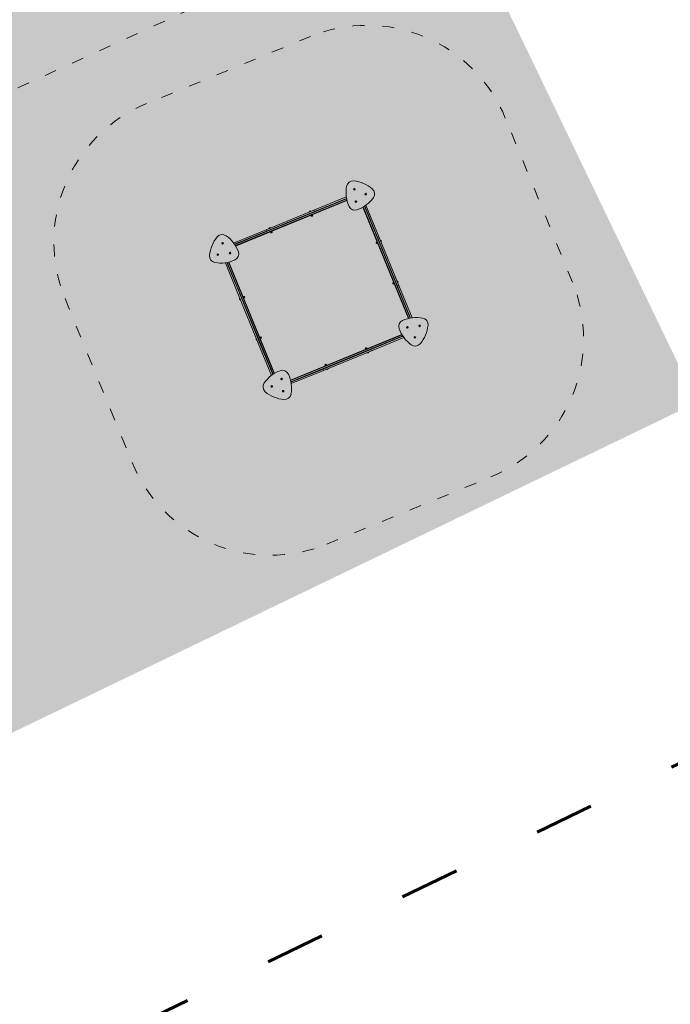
# Model space of a CAD drawing. Header units: millimetres. Extents: x 3267 to 3416, y 1494 to 1704.
# Tile 14 of 256: x 3326.13 to 3332.67, y 1612.18 to 1622.07. Entities that reach past the tile are written whole.
import ezdxf

# ---------------------------------------------------------------- set-up
doc = ezdxf.new("R2010")
doc.units = ezdxf.units.MM
doc.linetypes.add('ACAD_ISO03W100', pattern=[30, 12, -18])
doc.layers.get('0').update_dxf_attribs({"lineweight": 5})
for name, color, linetype, lineweight in [('1_strefa', 7, 'ACAD_ISO03W100', 13), ('1_trawa', 94, 'Continuous', 13), ('1_urządzenie', 7, 'Continuous', 9), ('granica', 1, 'ACAD_ISO03W100', 35)]:
    doc.layers.add(name, color=color, linetype=linetype, lineweight=lineweight)
picture_1 = doc.add_image_def('image1.jpg', size_in_pixel=(9921, 7015))

msp = doc.modelspace()

# ---------------------------------------------------------------- hatches: boundary and pattern name
at = {"layer": '1_trawa'}
h = msp.add_hatch(dxfattribs=at)
h.set_pattern_fill('GRASS', color=256, scale=0.02)
h.paths.add_polyline_path([(3334.497, 1628.9652), (3339.0975, 1619.4213), (3348.9953, 1624.3562), (3346.994, 1628.7124), (3349.3865, 1629.9737), (3347.1512, 1634.4877)])
h.paths.add_polyline_path([(3321.0102, 1612.4815), (3332.9325, 1618.2285), (3329.2955, 1625.7736), (3317.3732, 1620.0266)])
h.paths.add_polyline_path([(3364.3966, 1640.3923), (3362.9801, 1643.7026), (3354.9045, 1640.1453), (3358.8282, 1631.2377), (3364.4592, 1633.7181), (3363.2067, 1636.6064), (3362.064, 1639.3526)])
h.paths.add_polyline_path([(3329.5269, 1638.0159), (3330.259, 1638.3334), (3326.1318, 1647.8675), (3310.174, 1640.9595), (3309.0511, 1640.4276), (3314.9073, 1627.2944), (3331.8101, 1634.8316), (3331.4478, 1635.579), (3330.2543, 1638.3314), (3329.5269, 1638.0159), (3330.7204, 1635.2636), (3323.8395, 1632.2798), (3322.6459, 1635.0686)])
h.paths.add_polyline_path([(3333.9168, 1643.3717), (3332.2997, 1647.1008), (3342.8733, 1651.6858), (3346.6663, 1648.736), (3348.1226, 1645.1719), (3343.0771, 1642.984), (3341.0397, 1642.0803), (3340.2172, 1643.9238), (3338.841, 1643.327), (3338.0453, 1645.162)])

# ---------------------------------------------------------------- linework, layer by layer
at = {"layer": '1_strefa', "color": 0, "ltscale": 0.01}
for points in [[(3329.5526, 1624.496), (3329.7191, 1624.1302, -0.414214), (3329.2231, 1622.8058), (3325.7668, 1621.2329, -0.414214), (3324.4424, 1621.7289), (3324.2759, 1622.0946, -0.414214), (3324.7719, 1623.419), (3328.2282, 1624.992, -0.414214)], [(3326.5833, 1619.2742), (3327.2582, 1617.626, 0.414214), (3329.2147, 1616.8062), (3330.8632, 1617.4812, 0.414214), (3331.683, 1619.4377), (3331.0082, 1621.0859, 0.414214), (3329.0517, 1621.9057), (3327.4031, 1621.2307, 0.414214)]]:
    msp.add_lwpolyline(points, format="xyb", close=True, dxfattribs=at)
at = {"layer": '1_urządzenie', "linetype": 'Continuous'}
for p, q in [((3329.4101, 1620.2938), (3329.0846, 1620.1606)), ((3329.4881, 1620.37), (3329.4895, 1620.3726)), ((3329.4896, 1620.3676), (3329.4881, 1620.37)), ((3329.4895, 1620.3726), (3329.4924, 1620.3726)), ((3329.4925, 1620.3676), (3329.4896, 1620.3676)), ((3329.4924, 1620.3726), (3329.4939, 1620.3702)), ((3329.4939, 1620.3702), (3329.4925, 1620.3676)), ((3329.6027, 1620.3208), (3329.6031, 1620.3237)), ((3329.605, 1620.319), (3329.6027, 1620.3208)), ((3329.6031, 1620.3237), (3329.6057, 1620.3248)), ((3329.6076, 1620.3201), (3329.605, 1620.319)), ((3329.6057, 1620.3248), (3329.608, 1620.323)), ((3329.608, 1620.323), (3329.6076, 1620.3201)), ((3328.2893, 1619.8144), (3329.4133, 1620.2746)), ((3329.4158, 1620.2627), (3328.2958, 1619.8041)), ((3329.4168, 1620.2587), (3328.2979, 1619.8006)), ((3329.4125, 1620.2786), (3329.0903, 1620.1467)), ((3329.5038, 1620.2459), (3329.5042, 1620.2487)), ((3329.5061, 1620.2441), (3329.5038, 1620.2459)), ((3329.5042, 1620.2487), (3329.5068, 1620.2498)), ((3329.5087, 1620.2452), (3329.5061, 1620.2441)), ((3329.5068, 1620.2498), (3329.5091, 1620.2481)), ((3329.5091, 1620.2481), (3329.5087, 1620.2452)), ((3330.0358, 1619.0725), (3329.5778, 1620.1912)), ((3330.0397, 1619.0735), (3329.5812, 1620.1933)), ((3329.5915, 1620.1998), (3330.0516, 1619.076)), ((3329.7268, 1619.88), (3329.5949, 1620.202)), ((3329.7407, 1619.8856), (3329.6075, 1620.2109)), ((3329.0846, 1620.1606), (3328.6033, 1619.9635)), ((3329.0903, 1620.1467), (3328.609, 1619.9496)), ((3329.0396, 1620.1438), (3329.047, 1620.1469)), ((3329.0396, 1620.1438), (3329.0402, 1620.1424)), ((3329.0404, 1620.1446), (3329.0468, 1620.1472)), ((3329.0404, 1620.1446), (3329.0405, 1620.1442)), ((3329.0421, 1620.1496), (3329.0453, 1620.1509)), ((3329.0453, 1620.1509), (3329.0485, 1620.1523)), ((3329.0468, 1620.1472), (3329.0533, 1620.1499)), ((3329.047, 1620.1469), (3329.0544, 1620.1499)), ((3329.0535, 1620.1495), (3329.0533, 1620.1499)), ((3329.055, 1620.1484), (3329.0544, 1620.1499)), ((3329.0692, 1620.1121), (3329.055, 1620.1063)), ((3329.055, 1620.1063), (3329.0556, 1620.1048)), ((3329.0698, 1620.1106), (3329.0556, 1620.1048)), ((3329.058, 1620.1051), (3329.0562, 1620.1044)), ((3329.0562, 1620.1044), (3329.0584, 1620.0992)), ((3329.0569, 1620.1054), (3329.0572, 1620.1048)), ((3329.0571, 1620.1115), (3329.0582, 1620.109)), ((3329.0597, 1620.1058), (3329.058, 1620.1051)), ((3329.0582, 1620.109), (3329.0619, 1620.1105)), ((3329.0582, 1620.109), (3329.0591, 1620.1086)), ((3329.0584, 1620.0992), (3329.0603, 1620.0994)), ((3329.0584, 1620.0992), (3329.0595, 1620.0991)), ((3329.0591, 1620.1086), (3329.0621, 1620.1099)), ((3329.0603, 1620.0994), (3329.0595, 1620.0991)), ((3329.0632, 1620.1073), (3329.0597, 1620.1058)), ((3329.0597, 1620.1058), (3329.0618, 1620.1006)), ((3329.0655, 1620.1015), (3329.0603, 1620.0994)), ((3329.0619, 1620.1105), (3329.0656, 1620.112)), ((3329.0621, 1620.1099), (3329.0652, 1620.1111)), ((3329.0667, 1620.1087), (3329.0632, 1620.1073)), ((3329.0656, 1620.112), (3329.0645, 1620.1145)), ((3329.0652, 1620.1111), (3329.0656, 1620.112)), ((3329.0708, 1620.1037), (3329.0655, 1620.1015)), ((3329.0684, 1620.1094), (3329.0667, 1620.1087)), ((3329.0667, 1620.1087), (3329.0688, 1620.1035)), ((3329.0701, 1620.1101), (3329.0684, 1620.1094)), ((3329.0688, 1620.1035), (3329.0708, 1620.1037)), ((3329.0692, 1620.1097), (3329.069, 1620.1103)), ((3329.0698, 1620.1123), (3329.0692, 1620.1121)), ((3329.0704, 1620.1109), (3329.0698, 1620.1123)), ((3329.0704, 1620.1109), (3329.0698, 1620.1106)), ((3329.0701, 1620.1101), (3329.0723, 1620.1049)), ((3329.0716, 1620.104), (3329.0708, 1620.1037)), ((3329.0716, 1620.104), (3329.0723, 1620.1049)), ((3329.0903, 1620.1467), (3329.0846, 1620.1606)), ((3328.6033, 1619.9635), (3328.2781, 1619.8303)), ((3328.609, 1619.9496), (3328.287, 1619.8178)), ((3328.609, 1619.9496), (3328.6033, 1619.9635)), ((3328.6324, 1619.9771), (3328.6398, 1619.9802)), ((3328.6324, 1619.9771), (3328.633, 1619.9756)), ((3328.6332, 1619.9779), (3328.6396, 1619.9805)), ((3328.6332, 1619.9779), (3328.6333, 1619.9775)), ((3328.6349, 1619.9829), (3328.6381, 1619.9842)), ((3328.6381, 1619.9842), (3328.6414, 1619.9856)), ((3328.6396, 1619.9805), (3328.6461, 1619.9832)), ((3328.6398, 1619.9802), (3328.6472, 1619.9832)), ((3328.6463, 1619.9828), (3328.6461, 1619.9832)), ((3328.6478, 1619.9817), (3328.6472, 1619.9832)), ((3328.662, 1619.9454), (3328.6478, 1619.9396)), ((3328.6478, 1619.9396), (3328.6484, 1619.9381)), ((3328.6626, 1619.9439), (3328.6484, 1619.9381)), ((3328.6508, 1619.9384), (3328.6491, 1619.9377)), ((3328.6491, 1619.9377), (3328.6512, 1619.9325)), ((3328.6498, 1619.9386), (3328.65, 1619.9381)), ((3328.6499, 1619.9448), (3328.651, 1619.9423)), ((3328.6525, 1619.9391), (3328.6508, 1619.9384)), ((3328.651, 1619.9423), (3328.6547, 1619.9438)), ((3328.651, 1619.9423), (3328.6519, 1619.9419)), ((3328.6512, 1619.9325), (3328.6531, 1619.9327)), ((3328.6512, 1619.9325), (3328.6523, 1619.9323)), ((3328.6519, 1619.9419), (3328.6549, 1619.9431)), ((3328.6531, 1619.9327), (3328.6523, 1619.9323)), ((3328.656, 1619.9405), (3328.6525, 1619.9391)), ((3328.6525, 1619.9391), (3328.6547, 1619.9339)), ((3328.6583, 1619.9348), (3328.6531, 1619.9327)), ((3328.6547, 1619.9438), (3328.6584, 1619.9453)), ((3328.6549, 1619.9431), (3328.658, 1619.9444)), ((3328.6595, 1619.942), (3328.656, 1619.9405)), ((3328.6584, 1619.9453), (3328.6574, 1619.9478)), ((3328.658, 1619.9444), (3328.6584, 1619.9453)), ((3328.6636, 1619.9369), (3328.6583, 1619.9348)), ((3328.6612, 1619.9427), (3328.6595, 1619.942)), ((3328.6595, 1619.942), (3328.6616, 1619.9368)), ((3328.6629, 1619.9434), (3328.6612, 1619.9427)), ((3328.6616, 1619.9368), (3328.6636, 1619.9369)), ((3328.662, 1619.943), (3328.6618, 1619.9436)), ((3328.6626, 1619.9456), (3328.662, 1619.9454)), ((3328.6632, 1619.9441), (3328.6626, 1619.9456)), ((3328.6632, 1619.9441), (3328.6626, 1619.9439)), ((3328.6629, 1619.9434), (3328.6651, 1619.9382)), ((3328.6644, 1619.9373), (3328.6636, 1619.9369)), ((3328.6644, 1619.9373), (3328.6651, 1619.9382)), ((3328.1646, 1619.8268), (3328.165, 1619.8297)), ((3328.1668, 1619.825), (3328.1646, 1619.8268)), ((3328.165, 1619.8297), (3328.1676, 1619.8308)), ((3328.1695, 1619.8261), (3328.1668, 1619.825)), ((3328.1676, 1619.8308), (3328.1699, 1619.829)), ((3328.1699, 1619.829), (3328.1695, 1619.8261)), ((3329.7107, 1619.8337), (3329.7095, 1619.8367)), ((3329.7152, 1619.839), (3329.71, 1619.8369)), ((3329.71, 1619.8369), (3329.7107, 1619.8337)), ((3329.7132, 1619.8277), (3329.7107, 1619.8337)), ((3329.7177, 1619.833), (3329.7125, 1619.8309)), ((3329.7125, 1619.8309), (3329.7132, 1619.8277)), ((3329.7144, 1619.8247), (3329.7132, 1619.8277)), ((3329.7202, 1619.827), (3329.715, 1619.8249)), ((3329.7167, 1619.8413), (3329.7152, 1619.8406)), ((3329.7183, 1619.8332), (3329.7152, 1619.8406)), ((3329.7158, 1619.8393), (3329.7152, 1619.839)), ((3329.7165, 1619.836), (3329.7152, 1619.839)), ((3329.7177, 1619.833), (3329.7165, 1619.836)), ((3329.7197, 1619.8338), (3329.7167, 1619.8413)), ((3329.7189, 1619.83), (3329.7177, 1619.833)), ((3329.7213, 1619.8258), (3329.7183, 1619.8332)), ((3329.7202, 1619.827), (3329.7189, 1619.83)), ((3329.7194, 1619.838), (3329.719, 1619.8371)), ((3329.719, 1619.8371), (3329.7203, 1619.8341)), ((3329.7219, 1619.8391), (3329.7194, 1619.838)), ((3329.7194, 1619.838), (3329.7209, 1619.8343)), ((3329.7228, 1619.8264), (3329.7197, 1619.8338)), ((3329.7202, 1619.827), (3329.7207, 1619.8272)), ((3329.7203, 1619.8341), (3329.7216, 1619.831)), ((3329.7209, 1619.8343), (3329.7225, 1619.8306)), ((3329.7213, 1619.8258), (3329.7228, 1619.8264)), ((3329.7216, 1619.831), (3329.7225, 1619.8306)), ((3329.7225, 1619.8306), (3329.725, 1619.8317)), ((3329.7268, 1619.88), (3329.7407, 1619.8856)), ((3329.9239, 1619.3986), (3329.7268, 1619.88)), ((3329.9377, 1619.4043), (3329.7407, 1619.8856)), ((3329.7543, 1619.8566), (3329.7528, 1619.856)), ((3329.7543, 1619.8566), (3329.7573, 1619.8492)), ((3329.755, 1619.8559), (3329.7547, 1619.8557)), ((3329.755, 1619.8559), (3329.7577, 1619.8494)), ((3329.7573, 1619.8492), (3329.7603, 1619.8418)), ((3329.7577, 1619.8494), (3329.7603, 1619.8429)), ((3329.7589, 1619.8412), (3329.7603, 1619.8418)), ((3329.76, 1619.8428), (3329.7603, 1619.8429)), ((3329.7601, 1619.8541), (3329.7614, 1619.8509)), ((3329.7614, 1619.8509), (3329.7627, 1619.8477)), ((3328.1165, 1619.7124), (3328.1169, 1619.7153)), ((3328.1188, 1619.7106), (3328.1165, 1619.7124)), ((3328.1169, 1619.7153), (3328.1196, 1619.7164)), ((3328.1215, 1619.7117), (3328.1188, 1619.7106)), ((3328.1196, 1619.7164), (3328.1218, 1619.7146)), ((3328.1218, 1619.7146), (3328.1215, 1619.7117)), ((3328.2396, 1619.728), (3328.24, 1619.7308)), ((3328.2419, 1619.7262), (3328.2396, 1619.728)), ((3328.24, 1619.7308), (3328.2427, 1619.7319)), ((3328.2446, 1619.7273), (3328.2419, 1619.7262)), ((3328.2427, 1619.7319), (3328.245, 1619.7302)), ((3328.245, 1619.7302), (3328.2446, 1619.7273)), ((3328.3284, 1619.3077), (3328.1953, 1619.6327)), ((3328.3423, 1619.3134), (3328.2105, 1619.6351)), ((3328.6745, 1618.5124), (3328.2145, 1619.6359)), ((3328.2265, 1619.6384), (3328.6848, 1618.519)), ((3328.2304, 1619.6393), (3328.6882, 1618.5211)), ((3329.8775, 1619.4265), (3329.8762, 1619.4295)), ((3329.882, 1619.4318), (3329.8768, 1619.4297)), ((3329.8768, 1619.4297), (3329.8775, 1619.4265)), ((3329.8799, 1619.4205), (3329.8775, 1619.4265)), ((3329.8844, 1619.4258), (3329.8792, 1619.4237)), ((3329.8792, 1619.4237), (3329.8799, 1619.4205)), ((3329.8812, 1619.4175), (3329.8799, 1619.4205)), ((3329.8869, 1619.4198), (3329.8817, 1619.4177)), ((3329.8834, 1619.4341), (3329.882, 1619.4335)), ((3329.885, 1619.4261), (3329.882, 1619.4335)), ((3329.8825, 1619.4321), (3329.882, 1619.4318)), ((3329.8832, 1619.4288), (3329.882, 1619.4318)), ((3329.8844, 1619.4258), (3329.8832, 1619.4288)), ((3329.8865, 1619.4267), (3329.8834, 1619.4341)), ((3329.8857, 1619.4228), (3329.8844, 1619.4258)), ((3329.888, 1619.4186), (3329.885, 1619.4261)), ((3329.8869, 1619.4198), (3329.8857, 1619.4228)), ((3329.8861, 1619.4308), (3329.8858, 1619.4299)), ((3329.8858, 1619.4299), (3329.887, 1619.4269)), ((3329.8886, 1619.4319), (3329.8861, 1619.4308)), ((3329.8861, 1619.4308), (3329.8877, 1619.4271)), ((3329.8895, 1619.4193), (3329.8865, 1619.4267)), ((3329.8869, 1619.4198), (3329.8874, 1619.42)), ((3329.887, 1619.4269), (3329.8883, 1619.4238)), ((3329.8877, 1619.4271), (3329.8892, 1619.4234)), ((3329.888, 1619.4186), (3329.8895, 1619.4193)), ((3329.8883, 1619.4238), (3329.8892, 1619.4234)), ((3329.8892, 1619.4234), (3329.8917, 1619.4245)), ((3329.921, 1619.4494), (3329.9195, 1619.4488)), ((3329.921, 1619.4494), (3329.924, 1619.442)), ((3329.9217, 1619.4487), (3329.9214, 1619.4485)), ((3329.9217, 1619.4487), (3329.9244, 1619.4422)), ((3329.9239, 1619.3986), (3329.9377, 1619.4043)), ((3330.0557, 1619.0768), (3329.9239, 1619.3986)), ((3329.924, 1619.442), (3329.9271, 1619.4346)), ((3329.9244, 1619.4422), (3329.927, 1619.4357)), ((3329.9256, 1619.434), (3329.9271, 1619.4346)), ((3329.9267, 1619.4356), (3329.927, 1619.4357)), ((3329.9268, 1619.4469), (3329.9281, 1619.4437)), ((3329.9281, 1619.4437), (3329.9294, 1619.4405)), ((3330.0709, 1619.0792), (3329.9377, 1619.4043)), ((3328.3284, 1619.3077), (3328.3423, 1619.3134)), ((3328.5254, 1618.8264), (3328.3284, 1619.3077)), ((3328.5393, 1618.832), (3328.3423, 1619.3134)), ((3328.3381, 1619.2681), (3328.3367, 1619.2714)), ((3328.3394, 1619.2649), (3328.3381, 1619.2681)), ((3328.3406, 1619.2778), (3328.3391, 1619.2772)), ((3328.3421, 1619.2698), (3328.3391, 1619.2772)), ((3328.3395, 1619.2763), (3328.3391, 1619.2761)), ((3328.3418, 1619.2697), (3328.3391, 1619.2761)), ((3328.3444, 1619.2632), (3328.3418, 1619.2697)), ((3328.3452, 1619.2624), (3328.3421, 1619.2698)), ((3328.3444, 1619.2632), (3328.3448, 1619.2633)), ((3328.3452, 1619.2624), (3328.3467, 1619.263)), ((3328.377, 1619.2884), (3328.3745, 1619.2874)), ((3328.3782, 1619.2932), (3328.3767, 1619.2926)), ((3328.3767, 1619.2926), (3328.3797, 1619.2852)), ((3328.3779, 1619.288), (3328.377, 1619.2884)), ((3328.3785, 1619.2847), (3328.377, 1619.2884)), ((3328.3775, 1619.28), (3328.38, 1619.281)), ((3328.3792, 1619.285), (3328.3779, 1619.288)), ((3328.3782, 1619.2932), (3328.3812, 1619.2858)), ((3328.38, 1619.281), (3328.3785, 1619.2847)), ((3328.3793, 1619.292), (3328.3787, 1619.2918)), ((3328.3804, 1619.2819), (3328.3792, 1619.285)), ((3328.3793, 1619.292), (3328.3845, 1619.2942)), ((3328.3793, 1619.292), (3328.3805, 1619.289)), ((3328.3797, 1619.2852), (3328.3827, 1619.2778)), ((3328.38, 1619.281), (3328.3804, 1619.2819)), ((3328.3805, 1619.289), (3328.3818, 1619.286)), ((3328.3812, 1619.2858), (3328.3842, 1619.2784)), ((3328.3818, 1619.286), (3328.387, 1619.2882)), ((3328.3818, 1619.286), (3328.383, 1619.283)), ((3328.3827, 1619.2778), (3328.3842, 1619.2784)), ((3328.383, 1619.283), (3328.3842, 1619.28)), ((3328.3837, 1619.2798), (3328.3842, 1619.28)), ((3328.3842, 1619.28), (3328.3894, 1619.2821)), ((3328.385, 1619.2944), (3328.3863, 1619.2914)), ((3328.387, 1619.2882), (3328.3863, 1619.2914)), ((3328.3863, 1619.2914), (3328.3887, 1619.2854)), ((3328.3894, 1619.2821), (3328.3887, 1619.2854)), ((3328.3887, 1619.2854), (3328.39, 1619.2824)), ((3330.1449, 1619), (3330.1476, 1619.0011)), ((3330.1476, 1619.0011), (3330.1499, 1618.9994)), ((3328.8494, 1618.4531), (3329.9684, 1618.9113)), ((3328.8503, 1618.4492), (3329.9705, 1618.9078)), ((3330.0214, 1618.9818), (3330.0218, 1618.9847)), ((3330.0237, 1618.9801), (3330.0214, 1618.9818)), ((3330.0218, 1618.9847), (3330.0245, 1618.9858)), ((3330.0264, 1618.9812), (3330.0237, 1618.9801)), ((3330.0245, 1618.9858), (3330.0268, 1618.984)), ((3330.0268, 1618.984), (3330.0264, 1618.9812)), ((3330.1446, 1618.9972), (3330.1449, 1619)), ((3330.1468, 1618.9954), (3330.1446, 1618.9972)), ((3330.1495, 1618.9965), (3330.1468, 1618.9954)), ((3330.1499, 1618.9994), (3330.1495, 1618.9965)), ((3328.5048, 1618.861), (3328.5035, 1618.8642)), ((3328.5061, 1618.8577), (3328.5048, 1618.861)), ((3328.5073, 1618.8706), (3328.5058, 1618.87)), ((3328.5089, 1618.8626), (3328.5058, 1618.87)), ((3328.5062, 1618.8691), (3328.5059, 1618.869)), ((3328.5085, 1618.8625), (3328.5059, 1618.869)), ((3328.5112, 1618.856), (3328.5085, 1618.8625)), ((3328.5119, 1618.8552), (3328.5089, 1618.8626)), ((3328.5112, 1618.856), (3328.5115, 1618.8561)), ((3328.5119, 1618.8552), (3328.5134, 1618.8558)), ((3328.5254, 1618.8264), (3328.5393, 1618.832)), ((3328.6586, 1618.5012), (3328.5254, 1618.8264)), ((3328.6711, 1618.5102), (3328.5393, 1618.832)), ((3328.5437, 1618.8812), (3328.5412, 1618.8802)), ((3328.5449, 1618.886), (3328.5434, 1618.8854)), ((3328.5434, 1618.8854), (3328.5464, 1618.878)), ((3328.5446, 1618.8808), (3328.5437, 1618.8812)), ((3328.5452, 1618.8775), (3328.5437, 1618.8812)), ((3328.5442, 1618.8728), (3328.5468, 1618.8738)), ((3328.5459, 1618.8778), (3328.5446, 1618.8808)), ((3328.5449, 1618.886), (3328.5479, 1618.8786)), ((3328.5468, 1618.8738), (3328.5452, 1618.8775)), ((3328.546, 1618.8849), (3328.5455, 1618.8846)), ((3328.5471, 1618.8747), (3328.5459, 1618.8778)), ((3328.546, 1618.8849), (3328.5512, 1618.887)), ((3328.546, 1618.8849), (3328.5472, 1618.8818)), ((3328.5464, 1618.878), (3328.5495, 1618.8706)), ((3328.5468, 1618.8738), (3328.5471, 1618.8747)), ((3328.5472, 1618.8818), (3328.5485, 1618.8788)), ((3328.5479, 1618.8786), (3328.5509, 1618.8712)), ((3328.5485, 1618.8788), (3328.5537, 1618.881)), ((3328.5485, 1618.8788), (3328.5497, 1618.8758)), ((3328.5495, 1618.8706), (3328.5509, 1618.8712)), ((3328.5497, 1618.8758), (3328.5509, 1618.8728)), ((3328.5504, 1618.8726), (3328.5509, 1618.8728)), ((3328.5509, 1618.8728), (3328.5561, 1618.875)), ((3328.5517, 1618.8872), (3328.553, 1618.8842)), ((3328.5537, 1618.881), (3328.553, 1618.8842)), ((3328.553, 1618.8842), (3328.5554, 1618.8782)), ((3328.5561, 1618.875), (3328.5554, 1618.8782)), ((3328.5554, 1618.8782), (3328.5567, 1618.8752)), ((3329.9771, 1618.8975), (3328.8529, 1618.4373)), ((3329.6572, 1618.7623), (3329.9793, 1618.8941)), ((3329.6629, 1618.7484), (3329.9882, 1618.8816)), ((3330.0963, 1618.8829), (3330.0967, 1618.8857)), ((3330.0986, 1618.8811), (3330.0963, 1618.8829)), ((3330.0967, 1618.8857), (3330.0993, 1618.8868)), ((3330.1012, 1618.8822), (3330.0986, 1618.8811)), ((3330.0993, 1618.8868), (3330.1016, 1618.885)), ((3330.1016, 1618.885), (3330.1012, 1618.8822)), ((3329.1759, 1618.5652), (3329.6572, 1618.7623)), ((3329.1816, 1618.5513), (3329.6629, 1618.7484)), ((3329.6018, 1618.7746), (3329.6011, 1618.7737)), ((3329.6032, 1618.7685), (3329.6011, 1618.7737)), ((3329.6018, 1618.7746), (3329.6026, 1618.7749)), ((3329.6026, 1618.7749), (3329.6078, 1618.777)), ((3329.6046, 1618.7751), (3329.6026, 1618.7749)), ((3329.603, 1618.7677), (3329.6104, 1618.7708)), ((3329.603, 1618.7677), (3329.6036, 1618.7662)), ((3329.6032, 1618.7685), (3329.605, 1618.7692)), ((3329.6036, 1618.7662), (3329.611, 1618.7693)), ((3329.6042, 1618.7688), (3329.6044, 1618.7683)), ((3329.6067, 1618.7699), (3329.6046, 1618.7751)), ((3329.605, 1618.7692), (3329.6067, 1618.7699)), ((3329.6102, 1618.7713), (3329.6067, 1618.7699)), ((3329.6078, 1618.777), (3329.613, 1618.7792)), ((3329.6149, 1618.7695), (3329.6078, 1618.7666)), ((3329.6082, 1618.7675), (3329.6078, 1618.7666)), ((3329.6078, 1618.7666), (3329.6088, 1618.7641)), ((3329.6141, 1618.7699), (3329.6082, 1618.7675)), ((3329.6137, 1618.7727), (3329.6102, 1618.7713)), ((3329.6104, 1618.7708), (3329.6178, 1618.7738)), ((3329.611, 1618.7693), (3329.6184, 1618.7723)), ((3329.6137, 1618.7727), (3329.6115, 1618.7779)), ((3329.613, 1618.7792), (3329.6138, 1618.7795)), ((3329.615, 1618.7794), (3329.613, 1618.7792)), ((3329.6137, 1618.7727), (3329.6154, 1618.7734)), ((3329.615, 1618.7794), (3329.6138, 1618.7795)), ((3329.6143, 1618.77), (3329.6141, 1618.7699)), ((3329.6152, 1618.7696), (3329.6143, 1618.77)), ((3329.6152, 1618.7696), (3329.6149, 1618.7695)), ((3329.6171, 1618.7742), (3329.615, 1618.7794)), ((3329.6162, 1618.7671), (3329.6152, 1618.7696)), ((3329.6154, 1618.7734), (3329.6171, 1618.7742)), ((3329.6164, 1618.7732), (3329.6162, 1618.7738)), ((3329.6184, 1618.7723), (3329.6178, 1618.7738)), ((3329.6184, 1618.7301), (3329.619, 1618.7287)), ((3329.6332, 1618.7345), (3329.619, 1618.7287)), ((3329.6199, 1618.729), (3329.6201, 1618.7287)), ((3329.6325, 1618.7338), (3329.6201, 1618.7287)), ((3329.6311, 1618.7289), (3329.6248, 1618.7263)), ((3329.6313, 1618.729), (3329.6311, 1618.7289)), ((3329.633, 1618.734), (3329.6325, 1618.7338)), ((3329.633, 1618.734), (3329.6329, 1618.7343)), ((3329.6338, 1618.7347), (3329.6332, 1618.7362)), ((3329.6338, 1618.7347), (3329.6332, 1618.7345)), ((3329.6572, 1618.7623), (3329.6629, 1618.7484)), ((3329.1946, 1618.6079), (3329.1939, 1618.6069)), ((3329.196, 1618.6017), (3329.1939, 1618.6069)), ((3329.1946, 1618.6079), (3329.1954, 1618.6082)), ((3329.1954, 1618.6082), (3329.2006, 1618.6103)), ((3329.1974, 1618.6084), (3329.1954, 1618.6082)), ((3329.1995, 1618.6032), (3329.1974, 1618.6084)), ((3329.2006, 1618.6103), (3329.2058, 1618.6125)), ((3329.2065, 1618.606), (3329.203, 1618.6046)), ((3329.2032, 1618.604), (3329.2106, 1618.6071)), ((3329.2038, 1618.6026), (3329.2112, 1618.6056)), ((3329.2065, 1618.606), (3329.2043, 1618.6112)), ((3329.2058, 1618.6125), (3329.2067, 1618.6128)), ((3329.2078, 1618.6126), (3329.2058, 1618.6125)), ((3329.2065, 1618.606), (3329.2082, 1618.6067)), ((3329.2078, 1618.6126), (3329.2067, 1618.6128)), ((3329.2099, 1618.6074), (3329.2078, 1618.6126)), ((3329.2082, 1618.6067), (3329.2099, 1618.6074)), ((3329.2092, 1618.6065), (3329.209, 1618.6071)), ((3329.2112, 1618.6056), (3329.2106, 1618.6071)), ((3328.8536, 1618.4332), (3329.1759, 1618.5652)), ((3328.8561, 1618.418), (3329.1816, 1618.5513)), ((3329.1759, 1618.5652), (3329.1816, 1618.5513)), ((3329.1958, 1618.601), (3329.2032, 1618.604)), ((3329.1958, 1618.601), (3329.1964, 1618.5995)), ((3329.196, 1618.6017), (3329.1978, 1618.6025)), ((3329.1964, 1618.5995), (3329.2038, 1618.6026)), ((3329.197, 1618.6021), (3329.1972, 1618.6016)), ((3329.1978, 1618.6025), (3329.1995, 1618.6032)), ((3329.203, 1618.6046), (3329.1995, 1618.6032)), ((3329.2077, 1618.6028), (3329.2006, 1618.5998)), ((3329.201, 1618.6007), (3329.2006, 1618.5998)), ((3329.2006, 1618.5998), (3329.2016, 1618.5973)), ((3329.2069, 1618.6032), (3329.201, 1618.6007)), ((3329.2071, 1618.6033), (3329.2069, 1618.6032)), ((3329.208, 1618.6029), (3329.2071, 1618.6033)), ((3329.208, 1618.6029), (3329.2077, 1618.6028)), ((3329.209, 1618.6004), (3329.208, 1618.6029)), ((3329.2112, 1618.5634), (3329.2118, 1618.5619)), ((3329.226, 1618.5678), (3329.2118, 1618.5619)), ((3329.2127, 1618.5623), (3329.2129, 1618.562)), ((3329.2253, 1618.5671), (3329.2129, 1618.562)), ((3329.2239, 1618.5621), (3329.2176, 1618.5596)), ((3329.2241, 1618.5622), (3329.2239, 1618.5621)), ((3329.2258, 1618.5673), (3329.2253, 1618.5671)), ((3329.2258, 1618.5673), (3329.2257, 1618.5676)), ((3329.2266, 1618.568), (3329.226, 1618.5695)), ((3329.2266, 1618.568), (3329.226, 1618.5678)), ((3328.7567, 1618.4643), (3328.7571, 1618.4672)), ((3328.759, 1618.4625), (3328.7567, 1618.4643)), ((3328.7571, 1618.4672), (3328.7598, 1618.4683)), ((3328.7617, 1618.4636), (3328.759, 1618.4625)), ((3328.7598, 1618.4683), (3328.7621, 1618.4665)), ((3328.7621, 1618.4665), (3328.7617, 1618.4636)), ((3328.6582, 1618.3889), (3328.6586, 1618.3917)), ((3328.6605, 1618.3871), (3328.6582, 1618.3889)), ((3328.6586, 1618.3917), (3328.6613, 1618.3928)), ((3328.6632, 1618.3882), (3328.6605, 1618.3871)), ((3328.6613, 1618.3928), (3328.6635, 1618.391)), ((3328.6635, 1618.391), (3328.6632, 1618.3882)), ((3328.7728, 1618.3413), (3328.7732, 1618.3441)), ((3328.7751, 1618.3395), (3328.7728, 1618.3413)), ((3328.7732, 1618.3441), (3328.7759, 1618.3452)), ((3328.7778, 1618.3406), (3328.7751, 1618.3395)), ((3328.7759, 1618.3452), (3328.7781, 1618.3434)), ((3328.7781, 1618.3434), (3328.7778, 1618.3406))]:
    msp.add_line(p, q, dxfattribs=at)
for centre, radius in [((3329.491, 1620.3701), 0.008), ((3329.491, 1620.3701), 0.00762), ((3329.6054, 1620.3219), 0.008), ((3329.6054, 1620.3219), 0.00762), ((3329.5064, 1620.247), 0.008), ((3329.5064, 1620.247), 0.00762), ((3328.1672, 1619.8279), 0.008), ((3328.1672, 1619.8279), 0.00762), ((3328.1192, 1619.7135), 0.008), ((3328.1192, 1619.7135), 0.00762), ((3328.2423, 1619.7291), 0.008), ((3328.2423, 1619.7291), 0.00762), ((3330.1472, 1618.9983), 0.008), ((3330.1472, 1618.9983), 0.00762), ((3330.0241, 1618.9829), 0.008), ((3330.0241, 1618.9829), 0.00762), ((3330.0989, 1618.884), 0.008), ((3330.0989, 1618.884), 0.00762), ((3328.7594, 1618.4654), 0.008), ((3328.7594, 1618.4654), 0.00762), ((3328.6609, 1618.39), 0.008), ((3328.6609, 1618.39), 0.00762), ((3328.7755, 1618.3424), 0.008), ((3328.7755, 1618.3424), 0.00762)]:
    msp.add_circle(centre, radius, dxfattribs=at)
for centre, radius, start, end in [((3329.7495, 1620.34), 0.3425, 169.90274, 204.38861), ((3329.4779, 1620.3874), 0.0668, 85.1561, 169.13526), ((3329.45, 1620.1131), 0.3425, 49.90274, 84.38861), ((3329.491, 1620.3701), 0.0025, 151.44062, 211.44062), ((3329.491, 1620.3701), 0.0025, 91.44062, 151.44062), ((3329.491, 1620.3701), 0.0025, 211.44062, 271.44062), ((3329.491, 1620.3701), 0.0025, 31.44062, 91.44062), ((3329.491, 1620.3701), 0.0025, 271.44062, 331.44062), ((3329.491, 1620.3701), 0.0025, 331.44062, 31.44062), ((3329.4033, 1620.4859), 0.3425, 289.90274, 324.38861), ((3329.6054, 1620.3219), 0.0025, 112.26584, 172.26584), ((3329.6054, 1620.3219), 0.0025, 172.26584, 232.26584), ((3329.6054, 1620.3219), 0.0025, 232.26584, 292.26584), ((3329.6054, 1620.3219), 0.0025, 52.26584, 112.26584), ((3329.6054, 1620.3219), 0.0025, 292.26584, 352.26584), ((3329.6054, 1620.3219), 0.0025, 352.26584, 52.26584), ((3329.6269, 1620.3246), 0.0668, 325.1561, 49.13526), ((3329.498, 1620.2269), 0.0668, 205.1561, 289.13526), ((3329.5064, 1620.247), 0.0025, 172.26584, 232.26584), ((3329.5064, 1620.247), 0.0025, 112.26584, 172.26584), ((3329.5064, 1620.247), 0.0025, 232.26584, 292.26584), ((3329.5064, 1620.247), 0.0025, 52.26584, 112.26584), ((3329.5064, 1620.247), 0.0025, 292.26584, 352.26584), ((3329.5064, 1620.247), 0.0025, 352.26584, 52.26584), ((3329.0478, 1620.1449), 0.00745, 140.27178, 182.17118), ((3329.0478, 1620.1449), 0.00745, 42.36049, 84.25989), ((3328.3762, 1619.6728), 0.3425, 139.96777, 174.45364), ((3328.1645, 1619.8495), 0.0668, 55.22113, 139.20029), ((3328.0035, 1619.6257), 0.3425, 19.96777, 54.45364), ((3328.6406, 1619.9781), 0.00745, 140.27178, 182.17118), ((3328.6406, 1619.9781), 0.00745, 42.36049, 84.25989), ((3328.1672, 1619.8279), 0.0025, 172.26584, 232.26584), ((3328.1672, 1619.8279), 0.0025, 112.26584, 172.26584), ((3328.1672, 1619.8279), 0.0025, 232.26584, 292.26584), ((3328.1672, 1619.8279), 0.0025, 52.26584, 112.26584), ((3328.1672, 1619.8279), 0.0025, 292.26584, 352.26584), ((3328.1672, 1619.8279), 0.0025, 352.26584, 52.26584), ((3329.7553, 1619.8484), 0.00745, 50.27178, 92.17118), ((3329.7553, 1619.8484), 0.00745, 312.36049, 354.25989), ((3328.1019, 1619.7003), 0.0668, 175.22113, 259.20029), ((3328.1192, 1619.7135), 0.0025, 112.26584, 172.26584), ((3328.1192, 1619.7135), 0.0025, 172.26584, 232.26584), ((3328.1192, 1619.7135), 0.0025, 232.26584, 292.26584), ((3328.1192, 1619.7135), 0.0025, 52.26584, 112.26584), ((3328.1192, 1619.7135), 0.0025, 292.26584, 352.26584), ((3328.1192, 1619.7135), 0.0025, 352.26584, 52.26584), ((3328.2423, 1619.7291), 0.0025, 112.26584, 172.26584), ((3328.2423, 1619.7291), 0.0025, 172.26584, 232.26584), ((3328.2423, 1619.7291), 0.0025, 232.26584, 292.26584), ((3328.2423, 1619.7291), 0.0025, 52.26584, 112.26584), ((3328.2423, 1619.7291), 0.0025, 292.26584, 352.26584), ((3328.2423, 1619.7291), 0.0025, 352.26584, 52.26584), ((3328.2623, 1619.7207), 0.0668, 295.22113, 19.20029), ((3328.149, 1619.972), 0.3425, 259.96777, 294.45364), ((3329.922, 1619.4412), 0.00745, 50.27178, 92.17118), ((3329.922, 1619.4412), 0.00745, 312.36049, 354.25989), ((3328.3442, 1619.2706), 0.00745, 132.36049, 174.25989), ((3328.3442, 1619.2706), 0.00745, 230.27178, 272.17118), ((3330.0041, 1618.9914), 0.0668, 115.11184, 199.09099), ((3330.1169, 1618.7398), 0.3425, 79.85848, 114.34435), ((3330.1472, 1618.9983), 0.0025, 112.26584, 172.26584), ((3330.1472, 1618.9983), 0.0025, 52.26584, 112.26584), ((3329.8903, 1619.0394), 0.3425, 319.85848, 354.34435), ((3330.1646, 1619.0114), 0.0668, 355.11184, 79.09099), ((3330.2631, 1619.0859), 0.3425, 199.85848, 234.34435), ((3330.0241, 1618.9829), 0.0025, 112.26584, 172.26584), ((3330.0241, 1618.9829), 0.0025, 172.26584, 232.26584), ((3330.0241, 1618.9829), 0.0025, 232.26584, 292.26584), ((3330.0241, 1618.9829), 0.0025, 52.26584, 112.26584), ((3330.0241, 1618.9829), 0.0025, 292.26584, 352.26584), ((3330.0241, 1618.9829), 0.0025, 352.26584, 52.26584), ((3330.1472, 1618.9983), 0.0025, 172.26584, 232.26584), ((3330.1472, 1618.9983), 0.0025, 232.26584, 292.26584), ((3330.1472, 1618.9983), 0.0025, 292.26584, 352.26584), ((3330.1472, 1618.9983), 0.0025, 352.26584, 52.26584), ((3328.5109, 1618.8634), 0.00745, 132.36049, 174.25989), ((3328.5109, 1618.8634), 0.00745, 230.27178, 272.17118), ((3330.1016, 1618.8624), 0.0668, 235.11184, 319.09099), ((3330.0989, 1618.884), 0.0025, 172.26584, 232.26584), ((3330.0989, 1618.884), 0.0025, 112.26584, 172.26584), ((3330.0989, 1618.884), 0.0025, 232.26584, 292.26584), ((3330.0989, 1618.884), 0.0025, 52.26584, 112.26584), ((3330.0989, 1618.884), 0.0025, 292.26584, 352.26584), ((3330.0989, 1618.884), 0.0025, 352.26584, 52.26584), ((3329.6256, 1618.7337), 0.00745, 222.36049, 264.25989), ((3329.6256, 1618.7337), 0.00745, 320.27178, 2.17118), ((3328.8638, 1618.227), 0.3425, 110.20179, 144.68766), ((3328.7677, 1618.4855), 0.0668, 25.45514, 109.4343), ((3328.5168, 1618.3711), 0.3425, 350.20179, 24.68766), ((3329.2184, 1618.567), 0.00745, 222.36049, 264.25989), ((3329.2184, 1618.567), 0.00745, 320.27178, 2.17118), ((3328.6393, 1618.3871), 0.0668, 145.45514, 229.4343), ((3328.7594, 1618.4654), 0.0025, 112.26584, 172.26584), ((3328.7594, 1618.4654), 0.0025, 172.26584, 232.26584), ((3328.7594, 1618.4654), 0.0025, 232.26584, 292.26584), ((3328.7594, 1618.4654), 0.0025, 52.26584, 112.26584), ((3328.7594, 1618.4654), 0.0025, 292.26584, 352.26584), ((3328.7594, 1618.4654), 0.0025, 352.26584, 52.26584), ((3328.8151, 1618.5995), 0.3425, 230.20179, 264.68766), ((3328.6609, 1618.39), 0.0025, 112.26584, 172.26584), ((3328.6609, 1618.39), 0.0025, 172.26584, 232.26584), ((3328.6609, 1618.39), 0.0025, 232.26584, 292.26584), ((3328.6609, 1618.39), 0.0025, 52.26584, 112.26584), ((3328.6609, 1618.39), 0.0025, 292.26584, 352.26584), ((3328.6609, 1618.39), 0.0025, 352.26584, 52.26584), ((3328.7755, 1618.3424), 0.0025, 112.26584, 172.26584), ((3328.7755, 1618.3424), 0.0025, 172.26584, 232.26584), ((3328.7755, 1618.3424), 0.0025, 232.26584, 292.26584), ((3328.7755, 1618.3424), 0.0025, 52.26584, 112.26584), ((3328.7755, 1618.3424), 0.0025, 292.26584, 352.26584), ((3328.7755, 1618.3424), 0.0025, 352.26584, 52.26584), ((3328.7887, 1618.3251), 0.0668, 265.45514, 349.4343)]:
    msp.add_arc(centre, radius, start, end, dxfattribs=at)
for points, knots in [([(3329.0603, 1620.0994), (3329.0604, 1620.0994), (3329.061, 1620.0997), (3329.0614, 1620.1002), (3329.0618, 1620.1006)], [0, 0, 0, 0, 0.070216, 1, 1, 1, 1]), ([(3329.0618, 1620.1006), (3329.0622, 1620.1007), (3329.0634, 1620.1008), (3329.0646, 1620.1012), (3329.0655, 1620.1015)], [0, 0, 0, 0, 0.257551, 1, 1, 1, 1]), ([(3329.0655, 1620.1015), (3329.0659, 1620.1017), (3329.067, 1620.1022), (3329.068, 1620.1029), (3329.0688, 1620.1035)], [0, 0, 0, 0, 0.26863, 1, 1, 1, 1]), ([(3329.0708, 1620.1037), (3329.0708, 1620.1037), (3329.0714, 1620.1039), (3329.0718, 1620.1044), (3329.0723, 1620.1049)], [0, 0, 0, 0, 0.0702101, 1, 1, 1, 1]), ([(3328.6531, 1619.9327), (3328.6532, 1619.9327), (3328.6538, 1619.9329), (3328.6542, 1619.9335), (3328.6547, 1619.9339)], [0, 0, 0, 0, 0.070217, 1, 1, 1, 1]), ([(3328.6547, 1619.9339), (3328.655, 1619.934), (3328.6562, 1619.9341), (3328.6575, 1619.9345), (3328.6583, 1619.9348)], [0, 0, 0, 0, 0.2575468, 1, 1, 1, 1]), ([(3328.6583, 1619.9348), (3328.6587, 1619.9349), (3328.6598, 1619.9355), (3328.6609, 1619.9362), (3328.6616, 1619.9368)], [0, 0, 0, 0, 0.268635, 1, 1, 1, 1]), ([(3328.6636, 1619.9369), (3328.6636, 1619.937), (3328.6642, 1619.9372), (3328.6646, 1619.9377), (3328.6651, 1619.9382)], [0, 0, 0, 0, 0.0702101, 1, 1, 1, 1]), ([(3329.7095, 1619.8367), (3329.7095, 1619.8367), (3329.7095, 1619.8367), (3329.7098, 1619.8368), (3329.71, 1619.8369)], [0, 0, 0, 0, 0.26863, 1, 1, 1, 1]), ([(3329.7107, 1619.8337), (3329.7108, 1619.8336), (3329.7112, 1619.8326), (3329.7119, 1619.8317), (3329.7125, 1619.8309)], [0, 0, 0, 0, 0.0702104, 1, 1, 1, 1]), ([(3329.7132, 1619.8277), (3329.7132, 1619.8276), (3329.7137, 1619.8266), (3329.7143, 1619.8257), (3329.715, 1619.8249)], [0, 0, 0, 0, 0.070217, 1, 1, 1, 1]), ([(3329.7144, 1619.8247), (3329.7144, 1619.8247), (3329.7145, 1619.8247), (3329.7148, 1619.8248), (3329.715, 1619.8249)], [0, 0, 0, 0, 0.26863, 1, 1, 1, 1]), ([(3329.8762, 1619.4295), (3329.8762, 1619.4295), (3329.8763, 1619.4295), (3329.8766, 1619.4296), (3329.8768, 1619.4297)], [0, 0, 0, 0, 0.26863, 1, 1, 1, 1]), ([(3329.8775, 1619.4265), (3329.8775, 1619.4264), (3329.8779, 1619.4254), (3329.8786, 1619.4245), (3329.8792, 1619.4237)], [0, 0, 0, 0, 0.070217, 1, 1, 1, 1]), ([(3329.8799, 1619.4205), (3329.88, 1619.4204), (3329.8804, 1619.4194), (3329.8811, 1619.4185), (3329.8817, 1619.4177)], [0, 0, 0, 0, 0.070217, 1, 1, 1, 1]), ([(3329.8812, 1619.4175), (3329.8812, 1619.4175), (3329.8812, 1619.4175), (3329.8815, 1619.4176), (3329.8817, 1619.4177)], [0, 0, 0, 0, 0.26863, 1, 1, 1, 1]), ([(3328.3845, 1619.2942), (3328.3846, 1619.2942), (3328.3849, 1619.2943), (3328.385, 1619.2944), (3328.385, 1619.2944)], [0, 0, 0, 0, 0.257551, 1, 1, 1, 1]), ([(3328.3863, 1619.2914), (3328.3862, 1619.2915), (3328.3858, 1619.2925), (3328.3851, 1619.2934), (3328.3845, 1619.2942)], [0, 0, 0, 0, 0.070211, 1, 1, 1, 1]), ([(3328.3887, 1619.2854), (3328.3887, 1619.2854), (3328.3883, 1619.2865), (3328.3876, 1619.2873), (3328.387, 1619.2882)], [0, 0, 0, 0, 0.0702102, 1, 1, 1, 1]), ([(3328.3894, 1619.2821), (3328.3895, 1619.2822), (3328.3898, 1619.2823), (3328.3899, 1619.2823), (3328.39, 1619.2824)], [0, 0, 0, 0, 0.257551, 1, 1, 1, 1]), ([(3328.5512, 1618.887), (3328.5513, 1618.887), (3328.5516, 1618.8871), (3328.5517, 1618.8872), (3328.5517, 1618.8872)], [0, 0, 0, 0, 0.257551, 1, 1, 1, 1]), ([(3328.553, 1618.8842), (3328.5529, 1618.8843), (3328.5525, 1618.8853), (3328.5518, 1618.8862), (3328.5512, 1618.887)], [0, 0, 0, 0, 0.0702035, 1, 1, 1, 1]), ([(3328.5554, 1618.8782), (3328.5554, 1618.8783), (3328.555, 1618.8793), (3328.5543, 1618.8801), (3328.5537, 1618.881)], [0, 0, 0, 0, 0.070217, 1, 1, 1, 1]), ([(3328.5561, 1618.875), (3328.5562, 1618.875), (3328.5565, 1618.8751), (3328.5566, 1618.8751), (3328.5567, 1618.8752)], [0, 0, 0, 0, 0.257551, 1, 1, 1, 1]), ([(3329.6026, 1618.7749), (3329.6026, 1618.7749), (3329.602, 1618.7746), (3329.6015, 1618.7741), (3329.6011, 1618.7737)], [0, 0, 0, 0, 0.070211, 1, 1, 1, 1]), ([(3329.6046, 1618.7751), (3329.6048, 1618.7753), (3329.6058, 1618.7761), (3329.607, 1618.7766), (3329.6078, 1618.777)], [0, 0, 0, 0, 0.257551, 1, 1, 1, 1]), ([(3329.6078, 1618.777), (3329.6081, 1618.7772), (3329.6093, 1618.7776), (3329.6106, 1618.7778), (3329.6115, 1618.7779)], [0, 0, 0, 0, 0.26863, 1, 1, 1, 1]), ([(3329.613, 1618.7792), (3329.613, 1618.7792), (3329.6124, 1618.7789), (3329.612, 1618.7784), (3329.6115, 1618.7779)], [0, 0, 0, 0, 0.070225, 1, 1, 1, 1]), ([(3329.1954, 1618.6082), (3329.1954, 1618.6082), (3329.1948, 1618.6079), (3329.1943, 1618.6074), (3329.1939, 1618.6069)], [0, 0, 0, 0, 0.070211, 1, 1, 1, 1]), ([(3329.1974, 1618.6084), (3329.1976, 1618.6086), (3329.1986, 1618.6093), (3329.1998, 1618.6099), (3329.2006, 1618.6103)], [0, 0, 0, 0, 0.2575469, 1, 1, 1, 1]), ([(3329.2006, 1618.6103), (3329.201, 1618.6104), (3329.2021, 1618.6109), (3329.2034, 1618.6111), (3329.2043, 1618.6112)], [0, 0, 0, 0, 0.2686341, 1, 1, 1, 1]), ([(3329.2058, 1618.6125), (3329.2058, 1618.6124), (3329.2052, 1618.6122), (3329.2048, 1618.6117), (3329.2043, 1618.6112)], [0, 0, 0, 0, 0.070216, 1, 1, 1, 1])]:
    msp.add_open_spline(points, degree=3, knots=knots, dxfattribs=at)
at = {"layer": 'granica', "lineweight": 60, "ltscale": 0.05}
msp.add_lwpolyline([(3343.7963, 1659.8815), (3332.3178, 1654.8656), (3304.1979, 1642.7374), (3319.1667, 1608.0529), (3348.8228, 1622.3482), (3382.7803, 1638.3969), (3368.2348, 1670.4039), (3343.7963, 1659.8815)], close=True, dxfattribs=at)

# ---------------------------------------------------------------- pictures from other files: only their frames are drawn
image = msp.add_image(picture_1, insert=(3267.0464, 1704.245), size_in_units=(210.4454, 148.803), rotation=-90, dxfattribs=dict(fade=42))
image.dxf.flags = 7

doc.saveas('drawing.dxf')
